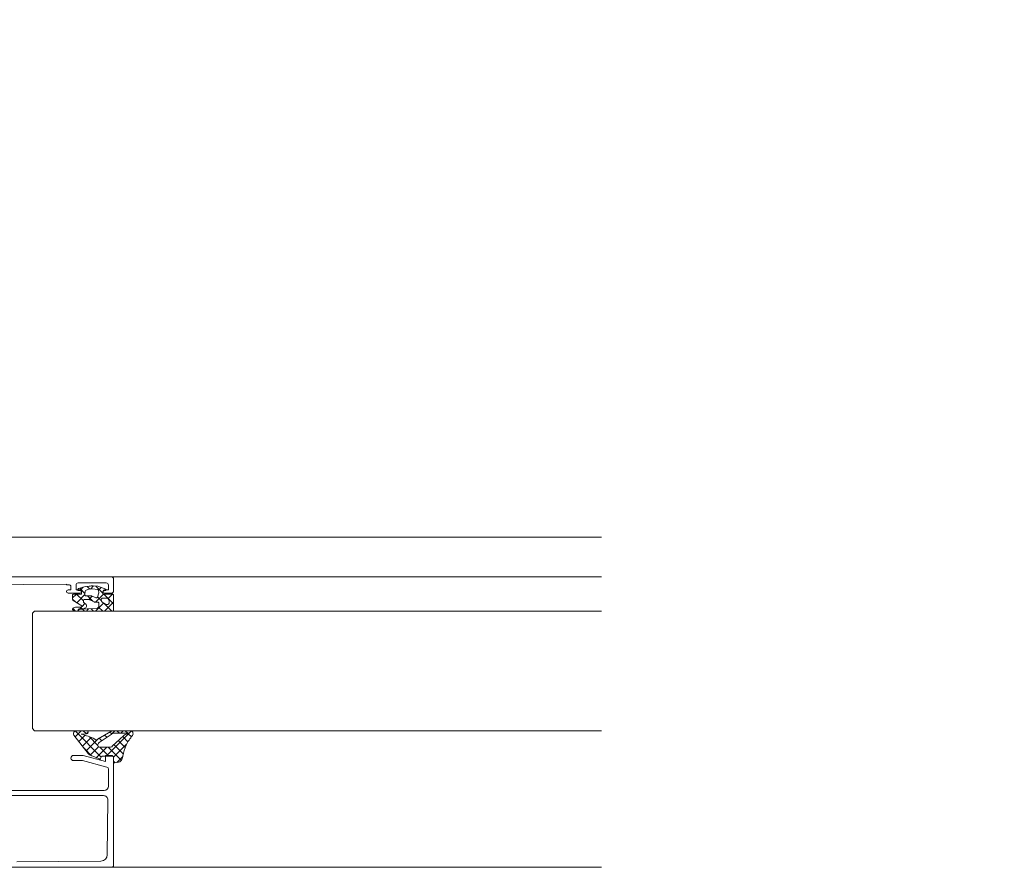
# Model space of a CAD drawing. Header units: millimetres. Extents: x 3652085 to 3778338, y -303702 to -273644.
# Tile 74 of 256: x 3661952 to 3662183, y -276903 to -276704. Entities that reach past the tile are written whole.
import ezdxf

# ---------------------------------------------------------------- set-up
doc = ezdxf.new("R2010")
doc.units = ezdxf.units.MM
doc.linetypes.add('AUSGEZOGEN', pattern=[0])
doc.layers.add('!!!! BALCONY', color=7, linetype='Continuous')
doc.layers.add('DOOR', color=7, linetype='AUSGEZOGEN')
doc.layers.add('SYMBOL-DETAIL    (HAUSART)', color=2, linetype='Continuous', lineweight=5)

msp = doc.modelspace()

# ---------------------------------------------------------------- hatches: boundary and pattern name
at = {"layer": '!!!! BALCONY', "linetype": 'Continuous', "lineweight": 13}
h = msp.add_hatch(dxfattribs=at)
h.set_pattern_fill('NET', color=252, scale=50, angle=360, style=0)
h.set_pattern_definition([(360, (3858150.4, -411128.14), (8e-14, 158.75), []), (90, (3858150.4, -411128.14), (-158.75, 9e-14), [])])
h.paths.add_polyline_path([(3661382.94, -276699.15), (3661382.94, -276698.36), (3661384.52, -276698.36), (3661385.31, -276697.57), (3661385.31, -276696.78), (3661386.89, -276696.78), (3661388.84, -276698.06), (3661392.61, -276698.4), (3661392.43, -276696.78), (3661394.8, -276696.78), (3661395.59, -276697.57), (3661396.38, -276697.57), (3661397.17, -276698.36), (3661401.91, -276698.36), (3661402.7, -276699.15), (3661407.44, -276699.15), (3661408.23, -276699.94), (3661410.61, -276699.94), (3661411.4, -276700.73), (3661412.19, -276700.73), (3661415.35, -276701.52), (3661416.14, -276701.52), (3661418.51, -276702.31), (3661420.88, -276702.31), (3661421.67, -276702.87), (3661424.04, -276702.87), (3661424.04, -276702.31), (3661424.83, -276702.31), (3661425.62, -276701.52), (3661434.32, -276701.52), (3661435.11, -276700.73), (3661443.01, -276700.73), (3661443.8, -276699.94), (3661446.17, -276699.94), (3661446.17, -276699.15), (3661447.75, -276699.15), (3661448.55, -276698.36), (3661455.66, -276698.36), (3661456.45, -276699.15), (3661457.24, -276699.15), (3661458.03, -276699.94), (3661461.98, -276699.94), (3661462.77, -276699.15), (3661468.31, -276699.15), (3661469.89, -276698.36), (3661488.42, -276698.36), (3661489.65, -276698.36), (3661489.65, -276697.57), (3661493.6, -276697.57), (3661494.39, -276696.78), (3661506.24, -276696.78), (3661507.82, -276697.57), (3661508.62, -276698.36), (3661509.41, -276698.36), (3661510.99, -276699.15), (3661512.57, -276700.73), (3661514.94, -276700.73), (3661515.73, -276699.94), (3661529.17, -276699.94), (3661529.17, -276699.15), (3661541.02, -276699.15), (3661541.81, -276698.36), (3661546.55, -276698.36), (3661546.55, -276697.57), (3661548.14, -276697.57), (3661548.14, -276698.36), (3661549.72, -276698.36), (3661552.09, -276700.73), (3661553.67, -276700.73), (3661553.67, -276701.52), (3661555.25, -276701.52), (3661555.25, -276699.94), (3661557.62, -276699.94), (3661558.41, -276699.15), (3661567.1, -276699.15), (3661567.89, -276699.94), (3661568.69, -276699.94), (3661569.48, -276700.73), (3661570.27, -276699.94), (3661571.06, -276699.94), (3661572.64, -276699.15), (3661575.01, -276698.36), (3661576.59, -276698.36), (3661577.38, -276697.57), (3661580.54, -276697.57), (3661581.33, -276698.36), (3661582.91, -276698.36), (3661584.49, -276699.15), (3661586.07, -276699.94), (3661588.45, -276699.94), (3661589.24, -276699.15), (3661593.19, -276699.15), (3661593.98, -276698.36), (3661604.25, -276698.36), (3661604.25, -276699.15), (3661612.16, -276699.15), (3661612.95, -276698.36), (3661615.32, -276698.36), (3661616.9, -276696.78), (3661616.9, -276696.78), (3661618.48, -276696.78), (3661619.27, -276697.57), (3661620.06, -276698.36), (3661622.43, -276698.36), (3661623.22, -276699.15), (3661630.34, -276699.15), (3661631.13, -276698.36), (3661631.13, -276697.57), (3661631.92, -276696.78), (3661632.71, -276696.78), (3661633.5, -276695.99), (3661635.87, -276695.99), (3661635.87, -276696.78), (3661638.24, -276696.78), (3661639.03, -276697.57), (3661639.82, -276697.57), (3661640.61, -276698.36), (3661649.31, -276698.36), (3661650.1, -276699.15), (3661653.26, -276699.15), (3661654.05, -276699.94), (3661658, -276699.94), (3661658.79, -276699.15), (3661661.16, -276699.15), (3661661.95, -276698.36), (3661672.23, -276698.36), (3661673.02, -276699.15), (3661678.55, -276699.15), (3661680.92, -276699.94), (3661683.05, -276699.15), (3661692.18, -276699.15), (3661692.97, -276698.36), (3661692.97, -276697.57), (3661693.76, -276696.78), (3661694.55, -276696.78), (3661695.34, -276695.99), (3661697.71, -276695.99), (3661697.71, -276696.78), (3661700.08, -276696.78), (3661700.87, -276697.57), (3661701.66, -276697.57), (3661702.45, -276698.36), (3661711.15, -276698.36), (3661711.94, -276699.15), (3661715.1, -276699.15), (3661715.89, -276699.94), (3661719.84, -276699.94), (3661720.63, -276699.15), (3661723, -276699.15), (3661723.79, -276698.36), (3661734.07, -276698.36), (3661734.86, -276699.15), (3661740.39, -276699.15), (3661742.76, -276699.94), (3661745.13, -276699.94), (3661745.99, -276700.37), (3661750.56, -276698.36), (3661751.35, -276699.15), (3661756.88, -276699.15), (3661759.25, -276699.94), (3661761.38, -276699.15), (3661770.51, -276699.15), (3661771.3, -276698.36), (3661771.3, -276697.57), (3661772.09, -276696.78), (3661772.88, -276696.78), (3661773.67, -276695.99), (3661776.04, -276695.99), (3661776.04, -276696.78), (3661778.41, -276696.78), (3661779.2, -276697.57), (3661780, -276697.57), (3661780.79, -276698.36), (3661789.48, -276698.36), (3661790.27, -276699.15), (3661801.18, -276699.15), (3661804.34, -276698.36), (3661805.92, -276698.36), (3661806.71, -276697.57), (3661807.5, -276697.57), (3661808.29, -276696.78), (3661809.87, -276696.78), (3661812.39, -276697.03), (3661815.82, -276697.72), (3661817.78, -276696.78), (3661819.36, -276696.78), (3661820.15, -276697.57), (3661821.73, -276697.57), (3661821.73, -276698.36), (3661824.1, -276698.36), (3661824.89, -276699.15), (3661828.05, -276699.15), (3661828.84, -276699.94), (3661832.79, -276699.94), (3661833.59, -276700.73), (3661839.12, -276700.73), (3661839.91, -276699.94), (3661845.44, -276699.94), (3661846.23, -276699.15), (3661850.97, -276699.15), (3661851.76, -276698.36), (3661860.46, -276698.36), (3661860.46, -276699.15), (3661885.75, -276699.15), (3661885.75, -276698.36), (3661887.33, -276698.36), (3661888.12, -276697.57), (3661888.12, -276696.78), (3661889.7, -276696.78), (3661891.65, -276698.06), (3661895.42, -276698.4), (3661895.24, -276696.78), (3661897.61, -276696.78), (3661898.4, -276697.57), (3661899.19, -276697.57), (3661899.98, -276698.36), (3661901.97, -276698.36), (3661903.55, -276698.36), (3661904.34, -276697.57), (3661904.34, -276696.78), (3661905.92, -276696.78), (3661907.86, -276698.06), (3661911.64, -276698.4), (3661911.45, -276696.78), (3661913.82, -276696.78), (3661914.61, -276697.57), (3661915.4, -276697.57), (3661916.19, -276698.36), (3661918.96, -276698.36), (3661918.96, -276703.41), (3661918.96, -276705.39), (3661918.27, -276705.39), (3661918.27, -276706.37), (3661917.48, -276706.37), (3661918.27, -276707.16), (3661919.06, -276707.95), (3661919.06, -276711.9), (3661919.85, -276712.69), (3661919.85, -276722.97), (3661919.06, -276722.97), (3661919.06, -276730.87), (3661919.85, -276731.66), (3661919.85, -276734.03), (3661920.64, -276734.82), (3661920.64, -276735.61), (3661921.43, -276735.61), (3661921.43, -276737.19), (3661920.64, -276737.98), (3661919.85, -276738.77), (3661919.85, -276741.15), (3661919.06, -276741.94), (3661919.06, -276749.05), (3661919.85, -276749.84), (3661920.64, -276749.84), (3661921.43, -276750.63), (3661921.43, -276751.42), (3661922.22, -276752.21), (3661922.22, -276754.58), (3661921.43, -276754.58), (3661921.43, -276756.95), (3661920.64, -276757.74), (3661920.64, -276758.53), (3661919.85, -276759.32), (3661919.85, -276768.02), (3661919.06, -276768.81), (3661919.06, -276771.97), (3661918.27, -276772.76), (3661918.27, -276776.71), (3661919.06, -276777.5), (3661919.06, -276779.88), (3661919.85, -276780.67), (3661919.85, -276790.94), (3661919.06, -276791.73), (3661919.06, -276797.26), (3661918.27, -276799.63), (3661919.06, -276801.76), (3661919.06, -276810.89), (3661919.85, -276811.68), (3661920.64, -276811.68), (3661921.43, -276812.47), (3661921.43, -276812.87), (3661921.43, -276813.26), (3661922.22, -276814.05), (3661922.22, -276816.42), (3661921.43, -276816.42), (3661921.43, -276818.79), (3661920.64, -276819.58), (3661920.64, -276820.38), (3661920.11, -276820.9), (3661919.85, -276821.17), (3661919.85, -276822.95, -0.317837), (3661920.35, -276823.65), (3661920.35, -276830.9), (3661920.35, -276834.84), (3661973.59, -276834.84), (3662088.34, -276834.84), (3662088.34, -276699.86), (3662088.34, -276693.79), (3662088.34, -276683.79), (3662088.34, -276660.61), (3662088.34, -276234.61), (3662088.34, -276184.21), (3662088.34, -276160.87), (3662088.34, -275992.75), (3662088.34, -275949.83), (3662088.34, -275684.4), (3662088.34, -275552.4), (3662088.34, -275020.4), (3661371.67, -275020.4), (3661322.05, -275020.4), (3661316.8, -275020.4), (3661316.8, -275024.15), (3661317.59, -275024.94), (3661317.59, -275035.22), (3661316.8, -275035.22), (3661316.8, -275043.12), (3661317.59, -275043.91), (3661317.59, -275046.28), (3661318.38, -275047.07), (3661318.38, -275047.86), (3661319.17, -275047.86), (3661319.17, -275049.44), (3661318.38, -275050.23), (3661317.59, -275051.02), (3661317.59, -275053.4), (3661316.8, -275054.19), (3661316.8, -275061.3), (3661317.59, -275062.09), (3661318.38, -275062.09), (3661319.17, -275062.88), (3661319.17, -275063.67), (3661319.96, -275064.46), (3661319.96, -275066.83), (3661319.17, -275066.83), (3661319.17, -275069.2), (3661318.38, -275069.99), (3661318.38, -275070.78), (3661317.59, -275071.57), (3661317.59, -275080.27), (3661316.8, -275081.06), (3661316.8, -275084.22), (3661316.01, -275085.01), (3661316.01, -275085.06), (3661315.22, -275085.06), (3661315.22, -275086.08), (3661316.01, -275086.87), (3661316.01, -275092.4), (3661316.8, -275093.19), (3661316.8, -275097.94), (3661317.59, -275098.73), (3661317.59, -275107.42), (3661316.8, -275107.42), (3661316.8, -275120.4), (3661316.8, -275132.71), (3661317.59, -275132.71), (3661317.59, -275134.3), (3661318.38, -275135.09), (3661319.17, -275135.09), (3661319.17, -275136.67), (3661317.89, -275138.61), (3661317.55, -275142.39), (3661319.17, -275142.2), (3661319.17, -275144.57), (3661318.38, -275145.36), (3661318.38, -275146.15), (3661317.59, -275146.94), (3661317.59, -275151.68), (3661316.8, -275152.47), (3661316.8, -275157.22), (3661316.01, -275158.01), (3661316.01, -275160.38), (3661315.22, -275161.17), (3661315.22, -275161.96), (3661314.43, -275165.12), (3661314.43, -275165.91), (3661313.64, -275168.28), (3661313.64, -275170.65), (3661313.09, -275171.44), (3661313.09, -275173.81), (3661313.64, -275173.81), (3661313.64, -275174.61), (3661314.43, -275175.4), (3661314.43, -275184.09), (3661315.22, -275184.88), (3661315.22, -275192.78), (3661316.01, -275193.57), (3661316.01, -275195.95), (3661316.8, -275195.95), (3661316.8, -275197.53), (3661317.59, -275198.32), (3661317.59, -275205.43), (3661316.8, -275206.22), (3661316.8, -275207.01), (3661316.01, -275207.8), (3661316.01, -275211.75), (3661316.8, -275212.54), (3661316.8, -275218.08), (3661317.59, -275219.66), (3661317.59, -275239.42), (3661318.38, -275239.42), (3661318.38, -275243.37), (3661319.17, -275244.16), (3661319.17, -275256.02), (3661318.38, -275257.6), (3661317.59, -275258.39), (3661317.59, -275259.18), (3661316.8, -275260.76), (3661315.22, -275262.34), (3661315.22, -275264.71), (3661316.01, -275265.5), (3661316.01, -275278.94), (3661316.8, -275278.94), (3661316.8, -275290.79), (3661317.59, -275291.58), (3661317.59, -275296.33), (3661318.38, -275296.33), (3661318.38, -275297.91), (3661317.59, -275297.91), (3661317.59, -275299.49), (3661315.22, -275301.86), (3661315.22, -275303.44), (3661314.43, -275305.02), (3661316.01, -275305.02), (3661316.01, -275307.39), (3661316.8, -275308.18), (3661316.8, -275316.88), (3661316.01, -275317.67), (3661316.01, -275318.46), (3661315.22, -275319.25), (3661316.01, -275320.04), (3661316.01, -275320.83), (3661316.8, -275322.41), (3661317.59, -275324.78), (3661317.59, -275326.36), (3661318.38, -275327.15), (3661318.38, -275330.31), (3661317.59, -275331.1), (3661317.59, -275332.68), (3661316.8, -275334.27), (3661316.01, -275335.85), (3661316.01, -275338.22), (3661316.8, -275339.01), (3661316.8, -275342.96), (3661317.59, -275343.75), (3661317.59, -275354.03), (3661316.8, -275354.03), (3661316.8, -275361.93), (3661317.59, -275362.72), (3661317.59, -275365.09), (3661319.17, -275366.67), (3661319.17, -275366.67), (3661319.17, -275368.25), (3661318.38, -275369.04), (3661317.59, -275369.83), (3661317.59, -275372.2), (3661316.8, -275372.99), (3661316.8, -275380.11), (3661317.59, -275380.9), (3661318.38, -275380.9), (3661319.17, -275381.69), (3661319.17, -275382.48), (3661319.96, -275383.27), (3661319.96, -275385.64), (3661318.77, -275389.2), (3661317.59, -275390.38), (3661317.59, -275399.08), (3661316.8, -275399.87), (3661316.8, -275403.03), (3661316.01, -275403.82), (3661316.01, -275403.87), (3661316.01, -275407.16), (3661316.8, -275407.95), (3661317.59, -275409.53), (3661317.59, -275410.32), (3661318.38, -275411.11), (3661319.17, -275412.7), (3661319.17, -275424.55), (3661318.38, -275425.34), (3661318.38, -275429.29), (3661317.59, -275429.29), (3661317.59, -275430.52), (3661317.59, -275449.05), (3661316.8, -275450.63), (3661316.8, -275456.17), (3661316.01, -275456.96), (3661316.01, -275460.91), (3661316.8, -275461.7), (3661316.8, -275462.49), (3661317.59, -275463.28), (3661317.59, -275470.39), (3661316.8, -275471.18), (3661316.8, -275472.77), (3661316.01, -275472.77), (3661316.01, -275475.14), (3661315.22, -275475.93), (3661315.22, -275483.83), (3661314.43, -275484.62), (3661314.43, -275493.32), (3661313.64, -275494.11), (3661313.64, -275494.9), (3661313.09, -275497.27), (3661313.64, -275498.06), (3661313.64, -275500.43), (3661314.43, -275502.8), (3661314.43, -275503.59), (3661315.48, -275507.81), (3661316.01, -275508.33), (3661316.01, -275510.7), (3661316.8, -275511.49), (3661316.8, -275516.24), (3661317.59, -275517.03), (3661317.59, -275521.77), (3661318.38, -275522.56), (3661318.38, -275523.35), (3661319.17, -275524.14), (3661319.17, -275526.51), (3661317.55, -275526.32), (3661317.89, -275530.1), (3661319.17, -275532.04), (3661319.17, -275533.63), (3661318.38, -275533.63), (3661317.59, -275534.42), (3661317.59, -275536), (3661316.8, -275536), (3661316.8, -275576.31), (3661317.59, -275576.31), (3661317.59, -275577.91), (3661316.8, -275577.91), (3661316.8, -275582.36), (3661317.59, -275583.16), (3661315.58, -275587.73), (3661316.01, -275588.58), (3661316.01, -275590.95), (3661316.8, -275593.33), (3661316.8, -275598.86), (3661317.59, -275599.65), (3661317.59, -275609.92), (3661316.8, -275610.71), (3661316.8, -275613.08), (3661316.01, -275613.88), (3661316.01, -275617.83), (3661316.8, -275618.62), (3661316.8, -275621.78), (3661317.59, -275622.57), (3661317.59, -275631.26), (3661318.38, -275632.05), (3661318.38, -275632.84), (3661319.17, -275633.64), (3661319.17, -275636.01), (3661319.96, -275636.01), (3661319.96, -275638.38), (3661319.17, -275639.17), (3661319.17, -275639.96), (3661318.38, -275640.75), (3661317.59, -275640.75), (3661316.8, -275641.54), (3661316.8, -275650.67), (3661316.26, -275652.12), (3661316.55, -275653.4), (3661310.67, -275653.4), (3661309.88, -275654.19), (3661305.3, -275652.19), (3661304.45, -275652.61), (3661302.08, -275652.61), (3661299.71, -275653.4), (3661294.18, -275653.4), (3661293.39, -275654.19), (3661283.11, -275654.19), (3661282.32, -275653.4), (3661279.95, -275653.4), (3661279.16, -275652.61), (3661275.21, -275652.61), (3661274.42, -275653.4), (3661271.26, -275653.4), (3661270.46, -275654.19), (3661266.64, -275655.24), (3661262.81, -275653.4), (3661252.64, -275653.44), (3661248.56, -275653.46), (3661248.56, -275653.42, -0.271422), (3661245.54, -275653.39), (3661245.54, -275684.4), (3661245.54, -275684.4), (3661245.54, -275711.79), (3661245.55, -276363.9), (3661245.55, -276363.9), (3661245.55, -276420.9), (3661245.55, -276435.26), (3661245.55, -276437.41, -0.269734), (3661248.56, -276437.39), (3661262.81, -276437.4), (3661266.64, -276435.56), (3661270.46, -276436.61), (3661271.26, -276437.4), (3661274.42, -276437.4), (3661275.21, -276438.19), (3661279.16, -276438.19), (3661279.95, -276437.4), (3661282.32, -276437.4), (3661283.11, -276436.61), (3661293.39, -276436.61), (3661294.18, -276437.4), (3661299.71, -276437.4), (3661302.08, -276438.19), (3661304.45, -276438.19), (3661305.3, -276438.62), (3661309.88, -276436.61), (3661310.67, -276437.4), (3661316.55, -276437.4), (3661316.26, -276438.69), (3661316.8, -276440.14), (3661316.8, -276449.27), (3661317.59, -276450.06), (3661318.38, -276450.06), (3661319.17, -276450.85), (3661319.17, -276451.64), (3661319.96, -276452.43), (3661319.96, -276454.8), (3661319.17, -276454.8), (3661319.17, -276457.17), (3661318.38, -276457.96), (3661318.38, -276458.75), (3661317.59, -276459.54), (3661317.59, -276468.24), (3661316.8, -276469.03), (3661316.8, -276472.19), (3661316.01, -276472.98), (3661316.01, -276476.93), (3661316.8, -276477.72), (3661316.8, -276480.09), (3661317.59, -276480.88), (3661317.59, -276491.16), (3661316.8, -276491.95), (3661316.8, -276497.48), (3661316.01, -276499.85), (3661316.01, -276502.22), (3661315.58, -276503.08), (3661317.59, -276507.65), (3661316.8, -276508.44), (3661316.8, -276512.9), (3661317.59, -276512.9), (3661317.59, -276514.5), (3661316.8, -276514.5), (3661316.8, -276554.81), (3661317.59, -276554.81), (3661317.59, -276556.39), (3661318.38, -276557.18), (3661319.17, -276557.18), (3661319.17, -276558.76), (3661317.89, -276560.71), (3661317.55, -276564.48), (3661319.17, -276564.29), (3661319.17, -276566.67), (3661318.38, -276567.46), (3661318.38, -276568.25), (3661317.59, -276569.04), (3661317.59, -276573.78), (3661316.8, -276574.57), (3661316.8, -276579.31), (3661316.01, -276580.1), (3661316.01, -276582.47), (3661315.22, -276583.26), (3661315.22, -276584.05), (3661314.43, -276587.22), (3661314.43, -276588.01), (3661313.64, -276590.38), (3661313.64, -276592.75), (3661313.09, -276593.54), (3661313.09, -276595.91), (3661313.64, -276595.91), (3661313.64, -276596.7), (3661314.43, -276597.49), (3661314.43, -276606.19), (3661315.22, -276606.98), (3661315.22, -276614.88), (3661316.01, -276615.67), (3661316.01, -276618.04), (3661316.8, -276618.04), (3661316.8, -276619.62), (3661317.59, -276620.41), (3661317.59, -276627.53), (3661316.8, -276628.32), (3661316.8, -276629.11), (3661316.01, -276629.9), (3661316.01, -276633.85), (3661316.8, -276634.64), (3661316.8, -276640.17), (3661317.59, -276641.75), (3661317.59, -276660.29), (3661317.59, -276661.51), (3661318.38, -276661.51), (3661318.38, -276665.46), (3661319.17, -276666.26), (3661319.17, -276678.11), (3661318.38, -276679.69), (3661317.59, -276680.48), (3661317.59, -276681.27), (3661316.8, -276682.85), (3661315.22, -276684.43), (3661315.22, -276686.81), (3661316.01, -276687.6), (3661316.01, -276693.79), (3661316.8, -276693.79), (3661316.8, -276696.78), (3661317.06, -276696.78), (3661319.58, -276697.03), (3661323.01, -276697.72), (3661324.97, -276696.78), (3661326.55, -276696.78), (3661327.34, -276697.57), (3661328.92, -276697.57), (3661328.92, -276698.36), (3661331.29, -276698.36), (3661332.08, -276699.15), (3661335.24, -276699.15), (3661336.03, -276699.94), (3661339.99, -276699.94), (3661340.78, -276700.73), (3661346.31, -276700.73), (3661347.1, -276699.94), (3661352.63, -276699.94), (3661353.42, -276699.15), (3661358.16, -276699.15), (3661358.96, -276698.36), (3661367.65, -276698.36), (3661367.65, -276699.15), (3661371.67, -276699.15)])

# ---------------------------------------------------------------- linework, layer by layer
at = {"lineweight": 0}
for p, q in [((3661966.17, -276838.04), (3661966.96, -276837.24)), ((3661966.18, -276837.48), (3661967.39, -276838.69)), ((3661967.87, -276837.05), (3661968.5, -276837.68)), ((3661968.66, -276837.67), (3661969.41, -276836.92)), ((3661969.9, -276836.96), (3661971.59, -276838.65)), ((3661970.53, -276837.91), (3661970.54, -276837.91)), ((3661970.54, -276837.91), (3661971.16, -276837.29)), ((3661964.48, -276839.72), (3661965.37, -276838.84)), ((3661964.48, -276840.02), (3661965.14, -276840.69)), ((3661965.42, -276838.84), (3661967.01, -276840.43)), ((3661965.45, -276840.87), (3661967.37, -276838.96)), ((3661967.97, -276839.27), (3661969.21, -276840.51)), ((3661968.33, -276840.11), (3661969.09, -276839.36)), ((3661969.84, -276840.73), (3661970.39, -276840.18)), ((3661970.33, -276839.51), (3661971.24, -276840.42)), ((3661970.39, -276840.18), (3661971.47, -276839.1)), ((3661971.47, -276839.1), (3661971.73, -276838.84)), ((3661971.63, -276841.06), (3661971.75, -276840.94)), ((3661971.78, -276838.84), (3661974.09, -276841.15)), ((3661971.81, -276840.98), (3661972.51, -276841.69)), ((3661972.79, -276839.9), (3661973.85, -276838.84)), ((3661972.87, -276841.94), (3661974.09, -276840.72)), ((3661973.94, -276838.88), (3661974.06, -276838.99)), ((3661964.51, -276842.18), (3661965.17, -276842.84)), ((3661965.61, -276842.84), (3661966.02, -276842.43)), ((3661966.11, -276842.34), (3661966.67, -276841.77)), ((3661966.37, -276841.91), (3661966.72, -276842.26)), ((3661966.71, -276841.74), (3661967.39, -276841.05)), ((3661966.84, -276842.38), (3661967.3, -276842.84)), ((3661967.73, -276842.84), (3661968.17, -276842.4)), ((3661968.17, -276842.4), (3661968.26, -276842.31)), ((3661968.86, -276842.28), (3661969.39, -276842.81)), ((3661969.39, -276842.81), (3661969.42, -276842.84)), ((3661969.85, -276842.84), (3661971.63, -276841.06)), ((3661970.59, -276841.89), (3661971.54, -276842.84)), ((3661971.97, -276842.84), (3661972.87, -276841.94)), ((3661972.51, -276841.69), (3661973.66, -276842.84)), ((3661966.5, -276870.84), (3661965.07, -276872.27)), ((3661965.1, -276870.91), (3661971.21, -276877.02)), ((3661966.99, -276870.84), (3661967.77, -276871.61)), ((3661974.38, -276870.84), (3661973.5, -276871.72)), ((3661978.25, -276870.91), (3661974.66, -276874.5)), ((3661974.87, -276870.84), (3661975.47, -276871.44)), ((3661976.35, -276870.84), (3661975.75, -276871.44)), ((3661976.84, -276870.84), (3661977.44, -276871.44)), ((3661967.4, -276871.91), (3661965.93, -276873.38)), ((3661968.85, -276872.43), (3661966.8, -276874.48)), ((3661970.34, -276872.91), (3661967.67, -276875.58)), ((3661968.15, -276871.16), (3661967.7, -276871.61)), ((3661968.42, -276872.27), (3661970.36, -276874.21)), ((3661970.55, -276872.7), (3661970.41, -276872.84)), ((3661970.72, -276872.6), (3661971.31, -276873.18)), ((3661971.98, -276871.88), (3661972.49, -276872.39)), ((3661973.23, -276871.16), (3661973.67, -276871.6)), ((3661975.2, -276873.14), (3661976.36, -276874.29)), ((3661976.22, -276872.19), (3661977.46, -276873.42)), ((3661977.54, -276871.54), (3661978.27, -276872.26)), ((3661967.18, -276874.97), (3661968.95, -276876.73)), ((3661970.59, -276874.63), (3661968.62, -276876.6)), ((3661972.5, -276874.69), (3661970.03, -276877.16)), ((3661970.85, -276874.69), (3661972.99, -276876.84)), ((3661974.66, -276874.5), (3661972.32, -276876.84)), ((3661972.82, -276874.69), (3661975.91, -276877.79)), ((3661976.9, -276874.23), (3661974.09, -276877.04)), ((3661974.18, -276874.08), (3661974.6, -276874.51)), ((3661974.6, -276874.51), (3661976.35, -276876.25)), ((3661976.36, -276874.29), (3661976.81, -276874.74)), ((3661977.15, -276873.98), (3661976.9, -276874.23)), ((3661976.24, -276876.86), (3661974.82, -276878.28)), ((3661974.09, -276877.94), (3661974.5, -276878.34))]:
    msp.add_line(p, q, dxfattribs=at)
for points in [[(3661910.59, -276834.84), (3661973.59, -276834.84, -0.414214), (3661974.09, -276835.34), (3661974.09, -276838.14, -0.414214), (3661973.59, -276838.64), (3661971.99, -276838.64, -1), (3661971.99, -276837.84), (3661972.89, -276837.84), (3661972.89, -276836.74, 0.414214), (3661972.39, -276836.24), (3661965.79, -276836.24, 0.414214), (3661965.29, -276836.74), (3661965.29, -276837.84), (3661966.19, -276837.84, -1), (3661966.19, -276838.64), (3661963.49, -276838.64, -1.00001), (3661963.49, -276837.84), (3661964.09, -276837.84), (3661964.09, -276837.14, 0.414214), (3661963.59, -276836.64), (3661963.09, -276836.64), (3661963.09, -276836.49), (3661942.69, -276836.64)], [(3661947.6, -276884.84), (3661971.89, -276884.84, 0.4137), (3661972.89, -276883.84), (3661972.9, -276879.85, 0.339968), (3661972.53, -276879.37), (3661966.82, -276877.84), (3661964.7, -276877.84, -0.999985), (3661964.7, -276876.64), (3661966.97, -276876.64), (3661972.19, -276878.04), (3661972.19, -276876.64), (3661973.59, -276876.64, -0.414214), (3661974.09, -276877.14), (3661974.09, -276902.34, -0.4142), (3661973.59, -276902.84), (3661949.59, -276902.84, -0.414227)], [(3661951.4, -276901.53), (3661971.13, -276901.37, 0.410062), (3661972.62, -276899.88), (3661972.75, -276887.04), (3661972.75, -276887.04, 0.416011), (3661971.75, -276886.04), (3661945.44, -276886.04, -0.49432)]]:
    msp.add_lwpolyline(points, format="xyb", dxfattribs=at)
for points in [[(3662088.34, -276834.84), (3661973.59, -276834.84)], [(3662088.34, -276902.84), (3661973.59, -276902.84)]]:
    msp.add_lwpolyline(points, dxfattribs=at)
for points in [[(3661965.15, -276842.84), (3661973.79, -276842.84, 0.198913), (3661974.01, -276842.75, 0.198913), (3661974.09, -276842.54), (3661974.09, -276839.14, 0.414214), (3661973.79, -276838.84), (3661971.69, -276838.84, -0.414214), (3661971.59, -276838.74), (3661971.59, -276838.34, -0.414214), (3661971.89, -276838.04), (3661972.12, -276838.04, 0.665155), (3661972.26, -276837.7), (3661970.38, -276837), (3661969.33, -276836.91, 0.037416), (3661968.34, -276837), (3661967.49, -276837.09), (3661965.88, -276837.57, 0.217158), (3661965.76, -276837.68), (3661965.72, -276837.76, 0.544925), (3661965.9, -276838.04), (3661966.29, -276838.04, -0.414214), (3661966.59, -276838.34), (3661966.59, -276838.74, -0.414214), (3661966.49, -276838.84), (3661964.78, -276838.84, 0.414214), (3661964.48, -276839.14), (3661964.48, -276840.12, 0.264132), (3661964.63, -276840.38), (3661966.68, -276841.6, -0.587695), (3661966.67, -276841.77), (3661966.46, -276841.89, -0.120185), (3661966.32, -276841.92), (3661965.23, -276841.92, 0.056618), (3661965.17, -276841.93), (3661964.7, -276842.03, 0.685292), (3661964.63, -276842.59), (3661965, -276842.8), (3661965.15, -276842.84)], [(3661969.46, -276839.52), (3661969.01, -276839.32, 0.103917), (3661968.76, -276839.27), (3661967.67, -276839.27, -0.439256), (3661967.37, -276838.95), (3661967.43, -276838.17, -0.321894), (3661967.66, -276837.9), (3661968.3, -276837.69), (3661969.17, -276837.63), (3661970.34, -276837.74, -0.142395), (3661970.51, -276837.88, -0.142395), (3661970.58, -276838.09), (3661970.64, -276838.42, -0.11993), (3661970.63, -276838.56), (3661970.32, -276839.54, -0.446268), (3661969.92, -276839.72), (3661969.46, -276839.52)], [(3661967.94, -276842.33), (3661965.79, -276842.44), (3661965.77, -276842.38), (3661967.25, -276842.2, 0.095683), (3661967.36, -276842.16), (3661967.58, -276842.04, 0.273211), (3661967.74, -276841.78), (3661967.74, -276841.45, 0.243176), (3661967.61, -276841.21), (3661967.18, -276840.9, -0.195639), (3661967.06, -276840.71), (3661967.01, -276840.46, -0.468397), (3661967.31, -276840.11), (3661968.28, -276840.11, -0.118373), (3661968.55, -276840.18), (3661969.52, -276840.67, 0.118373), (3661969.79, -276840.73), (3661970.35, -276840.73, -0.414214), (3661970.65, -276841.03), (3661970.65, -276841.61, -0.399031), (3661970.08, -276842.21), (3661967.94, -276842.33)], [(3661972.01, -276839.79), (3661972.43, -276839.79, -0.414214), (3661973.03, -276840.39), (3661973.03, -276840.95, -0.141814), (3661973, -276841.06), (3661972.98, -276841.09, -0.209904), (3661972.71, -276841.27), (3661972.47, -276841.31, -0.204901), (3661972.16, -276841.24), (3661971.41, -276840.7, -0.153119), (3661971.27, -276840.51), (3661971.21, -276840.32, -0.515891), (3661971.58, -276839.79), (3661972.01, -276839.79)], [(3661976.25, -276876.8, -0.073105), (3661977.04, -276874.21, -0.073105), (3661978.53, -276871.96, 0.611617), (3661977.91, -276870.84), (3661974.37, -276870.84, 0.135371), (3661973.46, -276871.02), (3661970.47, -276872.75, -0.600795), (3661969.71, -276872.8, 0.039523), (3661966.49, -276871.64), (3661967.78, -276871.61, 0.98584), (3661967.77, -276870.84), (3661965.44, -276870.84, 0.588526), (3661964.79, -276871.92), (3661968.17, -276876.22, 0.170077), (3661968.63, -276876.61), (3661970.78, -276877.46, 0.46953), (3661971.06, -276877.37), (3661971.26, -276876.92, -0.327485), (3661971.4, -276876.84), (3661973.89, -276876.84, -0.417705), (3661974.09, -276877.01), (3661974.09, -276878.21, 0.496087), (3661974.34, -276878.38), (3661975.28, -276878.19, 0.281435), (3661976.02, -276877.58), (3661976.24, -276876.88), (3661976.25, -276876.8)], [(3661973.86, -276874.38, -0.353239), (3661973.38, -276874.69), (3661970.84, -276874.69, -0.527417), (3661970.39, -276874.09), (3661970.57, -276873.74, -0.120402), (3661970.72, -276873.57), (3661973.53, -276871.7, -0.199747), (3661974.37, -276871.44), (3661977.6, -276871.44), (3661977.61, -276871.52), (3661977.26, -276871.59, 0.133794), (3661976.39, -276872.03), (3661973.86, -276874.38)]]:
    msp.add_lwpolyline(points, format="xyb", close=True, dxfattribs=at)
at = {"layer": 'DOOR', "color": 4, "linetype": 'AUSGEZOGEN', "lineweight": 0}
for p, q in [((3661955.09, -276843.34), (3661955.59, -276842.84)), ((3661955.09, -276870.34), (3661955.09, -276843.34)), ((3661955.59, -276870.84), (3661955.09, -276870.34))]:
    msp.add_line(p, q, dxfattribs=at)
for points in [[(3661955.59, -276842.84), (3662088.34, -276842.84)], [(3661955.59, -276870.84), (3662088.34, -276870.84)]]:
    msp.add_lwpolyline(points, dxfattribs=at)
at = {"layer": 'SYMBOL-DETAIL    (HAUSART)', "color": 171, "ltscale": 0.5, "elevation": 302371.02}
msp.add_lwpolyline([(3662088.34, -277497.37, 12, 12, 0), (3662088.34, -277377.7, 0, 0, 0), (3662088.34, -275963.34, 0, 0, 0), (3662176.7, -275936.52, 0, 0, 0), (3661999.97, -275912.94, 0, 0, 0), (3662088.34, -275889.6, 0, 0, 0), (3662088.34, -274471.77, 12, 12, 0), (3662088.34, -274352.09, 0, 0, 0)], format="xyseb", dxfattribs=at)

doc.saveas('drawing.dxf')
